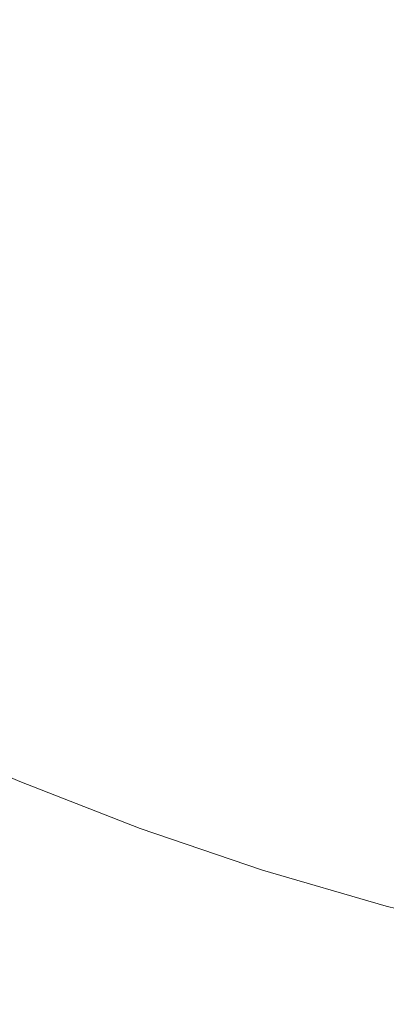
# Model space of a CAD drawing. Header units: centimetres. Extents: x -26 to 27.3, y -25.9 to -24.1.
# Tile 62 of 224: x -8.0323 to -7.9951, y -25.6596 to -25.5599. Entities that reach past the tile are written whole.
import ezdxf

# ---------------------------------------------------------------- set-up
doc = ezdxf.new("R2010")
doc.units = ezdxf.units.CM
doc.header["$LTSCALE"] = 2.54
doc.layers.add('Lucido design-1', color=7, linetype='Continuous')

# ---------------------------------------------------------------- blocks, each defined once
blk = doc.blocks.new('Gruppo-7-1')
at = {"color": 7, "linetype": 'Continuous', "lineweight": 9}
blk.add_3dface([(-25.917482, -24.159888, 1182.422727), (-25.917482, -25.759888, 1182.422727), (27.182518, -25.759888, 1182.422727), (27.182518, -24.159888, 1182.422727)], dxfattribs=at)
for points, invisible_edges in [([(-8.033666, -25.561124, 1181.649067), (-8.042333, -25.555864, 1181.649067), (-8.040749, -25.553378, 1181.651887), (-8.032192, -25.558571, 1181.651887)], 15), ([(-8.02211, -25.560877, 1181.654822), (-8.030778, -25.556122, 1181.654822), (-8.029426, -25.553781, 1181.657866), (-8.020862, -25.558479, 1181.657866)], 15), ([(-8.011013, -25.560466, 1181.661015), (-8.019673, -25.556195, 1181.661015), (-8.018529, -25.553998, 1181.664312), (-8.009966, -25.558221, 1181.664312)], 15), ([(-8.000345, -25.559938, 1181.667653), (-8.008993, -25.556133, 1181.667653), (-8.008078, -25.554171, 1181.671083), (-7.999517, -25.557938, 1181.671083)], 15), ([(-8.023416, -25.563385, 1181.651887), (-8.032192, -25.558571, 1181.651887), (-8.030778, -25.556122, 1181.654822), (-8.02211, -25.560877, 1181.654822)], 15), ([(-8.012101, -25.562799, 1181.657866), (-8.020862, -25.558479, 1181.657866), (-8.019673, -25.556195, 1181.661015), (-8.011013, -25.560466, 1181.661015)], 15), ([(-8.001227, -25.562066, 1181.664312), (-8.009966, -25.558221, 1181.664312), (-8.008993, -25.556133, 1181.667653), (-8.000345, -25.559938, 1181.667653)], 15), ([(-7.9908, -25.561328, 1181.671083), (-7.999517, -25.557938, 1181.671083), (-7.998744, -25.556071, 1181.674593), (-7.990109, -25.559429, 1181.674593)], 15), ([(-8.024777, -25.566, 1181.649067), (-8.033666, -25.561124, 1181.649067), (-8.032192, -25.558571, 1181.651887), (-8.023416, -25.563385, 1181.651887)], 15), ([(-8.013244, -25.565249, 1181.654822), (-8.02211, -25.560877, 1181.654822), (-8.020862, -25.558479, 1181.657866), (-8.012101, -25.562799, 1181.657866)], 15), ([(-8.002175, -25.564355, 1181.661015), (-8.011013, -25.560466, 1181.661015), (-8.009966, -25.558221, 1181.664312), (-8.001227, -25.562066, 1181.664312)], 15), ([(-7.99154, -25.563362, 1181.667653), (-8.000345, -25.559938, 1181.667653), (-7.999517, -25.557938, 1181.671083), (-7.9908, -25.561328, 1181.671083)], 15), ([(-8.00316, -25.566733, 1181.657866), (-8.012101, -25.562799, 1181.657866), (-8.011013, -25.560466, 1181.661015), (-8.002175, -25.564355, 1181.661015)], 15), ([(-7.992328, -25.565526, 1181.664312), (-8.001227, -25.562066, 1181.664312), (-8.000345, -25.559938, 1181.667653), (-7.99154, -25.563362, 1181.667653)], 15), ([(-8.026192, -25.568717, 1181.646368), (-8.035197, -25.563777, 1181.646368), (-8.033666, -25.561124, 1181.649067), (-8.024777, -25.566, 1181.649067)], 15), ([(-8.014439, -25.567812, 1181.651887), (-8.023416, -25.563385, 1181.651887), (-8.02211, -25.560877, 1181.654822), (-8.013244, -25.565249, 1181.654822)], 15), ([(-8.004195, -25.569231, 1181.654822), (-8.013244, -25.565249, 1181.654822), (-8.012101, -25.562799, 1181.657866), (-8.00316, -25.566733, 1181.657866)], 15), ([(-7.993176, -25.567854, 1181.661015), (-8.002175, -25.564355, 1181.661015), (-8.001227, -25.562066, 1181.664312), (-7.992328, -25.565526, 1181.664312)], 15), ([(-8.027657, -25.571533, 1181.643793), (-8.036784, -25.566525, 1181.643793), (-8.035197, -25.563777, 1181.646368), (-8.026192, -25.568717, 1181.646368)], 15), ([(-8.015685, -25.570484, 1181.649067), (-8.024777, -25.566, 1181.649067), (-8.023416, -25.563385, 1181.651887), (-8.014439, -25.567812, 1181.651887)], 15), ([(-7.994056, -25.570274, 1181.657866), (-8.00316, -25.566733, 1181.657866), (-8.002175, -25.564355, 1181.661015), (-7.993176, -25.567854, 1181.661015)], 15), ([(-8.005277, -25.571844, 1181.651887), (-8.014439, -25.567812, 1181.651887), (-8.013244, -25.565249, 1181.654822), (-8.004195, -25.569231, 1181.654822)], 15), ([(-8.029172, -25.574442, 1181.641348), (-8.038424, -25.569366, 1181.641348), (-8.036784, -25.566525, 1181.643793), (-8.027657, -25.571533, 1181.643793)], 15), ([(-8.016979, -25.57326, 1181.646368), (-8.026192, -25.568717, 1181.646368), (-8.024777, -25.566, 1181.649067), (-8.015685, -25.570484, 1181.649067)], 15), ([(-7.994981, -25.572814, 1181.654822), (-8.004195, -25.569231, 1181.654822), (-8.00316, -25.566733, 1181.657866), (-7.994056, -25.570274, 1181.657866)], 15), ([(-8.018321, -25.576137, 1181.643793), (-8.027657, -25.571533, 1181.643793), (-8.026192, -25.568717, 1181.646368), (-8.016979, -25.57326, 1181.646368)], 15), ([(-8.006405, -25.574567, 1181.649067), (-8.015685, -25.570484, 1181.649067), (-8.014439, -25.567812, 1181.651887), (-8.005277, -25.571844, 1181.651887)], 15), ([(-8.030732, -25.57744, 1181.639037), (-8.040114, -25.572293, 1181.639037), (-8.038424, -25.569366, 1181.641348), (-8.029172, -25.574442, 1181.641348)], 15), ([(-7.995948, -25.575471, 1181.651887), (-8.005277, -25.571844, 1181.651887), (-8.004195, -25.569231, 1181.654822), (-7.994981, -25.572814, 1181.654822)], 15), ([(-8.007577, -25.577397, 1181.646368), (-8.016979, -25.57326, 1181.646368), (-8.015685, -25.570484, 1181.649067), (-8.006405, -25.574567, 1181.649067)], 15), ([(-8.019707, -25.579109, 1181.641348), (-8.029172, -25.574442, 1181.641348), (-8.027657, -25.571533, 1181.643793), (-8.018321, -25.576137, 1181.643793)], 15), ([(-8.032337, -25.580522, 1181.636865), (-8.041852, -25.575302, 1181.636865), (-8.040114, -25.572293, 1181.639037), (-8.030732, -25.57744, 1181.639037)], 15), ([(-7.996956, -25.578242, 1181.649067), (-8.006405, -25.574567, 1181.649067), (-8.005277, -25.571844, 1181.651887), (-7.995948, -25.575471, 1181.651887)], 15), ([(-8.008792, -25.58033, 1181.643793), (-8.018321, -25.576137, 1181.643793), (-8.016979, -25.57326, 1181.646368), (-8.007577, -25.577397, 1181.646368)], 15), ([(-7.98647, -25.578689, 1181.651887), (-7.995948, -25.575471, 1181.651887), (-7.994981, -25.572814, 1181.654822), (-7.985619, -25.575992, 1181.654822)], 15), ([(-8.021135, -25.582173, 1181.639037), (-8.030732, -25.57744, 1181.639037), (-8.029172, -25.574442, 1181.641348), (-8.019707, -25.579109, 1181.641348)], 15), ([(-7.998004, -25.58112, 1181.646368), (-8.007577, -25.577397, 1181.646368), (-8.006405, -25.574567, 1181.649067), (-7.996956, -25.578242, 1181.649067)], 15), ([(-7.987356, -25.5815, 1181.649067), (-7.996956, -25.578242, 1181.649067), (-7.995948, -25.575471, 1181.651887), (-7.98647, -25.578689, 1181.651887)], 15), ([(-8.010047, -25.58336, 1181.641348), (-8.019707, -25.579109, 1181.641348), (-8.018321, -25.576137, 1181.643793), (-8.008792, -25.58033, 1181.643793)], 15), ([(-8.022604, -25.585322, 1181.636865), (-8.032337, -25.580522, 1181.636865), (-8.030732, -25.57744, 1181.639037), (-8.021135, -25.582173, 1181.639037)], 15), ([(-7.99909, -25.584103, 1181.643793), (-8.008792, -25.58033, 1181.643793), (-8.007577, -25.577397, 1181.646368), (-7.998004, -25.58112, 1181.646368)], 15), ([(-7.988277, -25.584422, 1181.646368), (-7.998004, -25.58112, 1181.646368), (-7.996956, -25.578242, 1181.649067), (-7.987356, -25.5815, 1181.649067)], 15), ([(-8.011341, -25.586482, 1181.639037), (-8.021135, -25.582173, 1181.639037), (-8.019707, -25.579109, 1181.641348), (-8.010047, -25.58336, 1181.641348)], 15), ([(-8.02411, -25.588552, 1181.634835), (-8.033983, -25.583684, 1181.634835), (-8.032337, -25.580522, 1181.636865), (-8.022604, -25.585322, 1181.636865)], 15), ([(-8.000211, -25.587185, 1181.641348), (-8.010047, -25.58336, 1181.641348), (-8.008792, -25.58033, 1181.643793), (-7.99909, -25.584103, 1181.643793)], 15), ([(-7.989232, -25.587449, 1181.643793), (-7.99909, -25.584103, 1181.643793), (-7.998004, -25.58112, 1181.646368), (-7.988277, -25.584422, 1181.646368)], 15), ([(-8.01267, -25.589693, 1181.636865), (-8.022604, -25.585322, 1181.636865), (-8.021135, -25.582173, 1181.639037), (-8.011341, -25.586482, 1181.639037)], 15), ([(-8.025652, -25.591858, 1181.632951), (-8.035667, -25.586919, 1181.632951), (-8.033983, -25.583684, 1181.634835), (-8.02411, -25.588552, 1181.634835)], 15), ([(-8.001367, -25.590361, 1181.639037), (-8.011341, -25.586482, 1181.639037), (-8.010047, -25.58336, 1181.641348), (-8.000211, -25.587185, 1181.641348)], 15), ([(-7.990218, -25.590577, 1181.641348), (-8.000211, -25.587185, 1181.641348), (-7.99909, -25.584103, 1181.643793), (-7.989232, -25.587449, 1181.643793)], 15), ([(-8.014034, -25.592986, 1181.634835), (-8.02411, -25.588552, 1181.634835), (-8.022604, -25.585322, 1181.636865), (-8.01267, -25.589693, 1181.636865)], 15), ([(-8.002556, -25.593626, 1181.636865), (-8.01267, -25.589693, 1181.636865), (-8.011341, -25.586482, 1181.639037), (-8.001367, -25.590361, 1181.639037)], 15), ([(-8.027226, -25.595235, 1181.631218), (-8.037387, -25.590224, 1181.631218), (-8.035667, -25.586919, 1181.632951), (-8.025652, -25.591858, 1181.632951)], 15), ([(-7.991234, -25.5938, 1181.639037), (-8.001367, -25.590361, 1181.639037), (-8.000211, -25.587185, 1181.641348), (-7.990218, -25.590577, 1181.641348)], 15), ([(-8.01543, -25.596356, 1181.632951), (-8.025652, -25.591858, 1181.632951), (-8.02411, -25.588552, 1181.634835), (-8.014034, -25.592986, 1181.634835)], 15), ([(-8.003775, -25.596975, 1181.634835), (-8.014034, -25.592986, 1181.634835), (-8.01267, -25.589693, 1181.636865), (-8.002556, -25.593626, 1181.636865)], 15), ([(-8.028831, -25.598676, 1181.629637), (-8.03914, -25.593591, 1181.629637), (-8.037387, -25.590224, 1181.631218), (-8.027226, -25.595235, 1181.631218)], 15), ([(-7.992279, -25.597115, 1181.636865), (-8.002556, -25.593626, 1181.636865), (-8.001367, -25.590361, 1181.639037), (-7.991234, -25.5938, 1181.639037)], 15), ([(-8.016856, -25.599798, 1181.631218), (-8.027226, -25.595235, 1181.631218), (-8.025652, -25.591858, 1181.632951), (-8.01543, -25.596356, 1181.632951)], 15), ([(-8.030463, -25.602176, 1181.628213), (-8.040924, -25.597017, 1181.628213), (-8.03914, -25.593591, 1181.629637), (-8.028831, -25.598676, 1181.629637)], 15), ([(-8.005022, -25.600403, 1181.632951), (-8.01543, -25.596356, 1181.632951), (-8.014034, -25.592986, 1181.634835), (-8.003775, -25.596975, 1181.634835)], 15), ([(-7.993351, -25.600514, 1181.634835), (-8.003775, -25.596975, 1181.634835), (-8.002556, -25.593626, 1181.636865), (-7.992279, -25.597115, 1181.636865)], 15), ([(-8.018309, -25.603305, 1181.629637), (-8.028831, -25.598676, 1181.629637), (-8.027226, -25.595235, 1181.631218), (-8.016856, -25.599798, 1181.631218)], 15), ([(-8.006297, -25.603904, 1181.631218), (-8.016856, -25.599798, 1181.631218), (-8.01543, -25.596356, 1181.632951), (-8.005022, -25.600403, 1181.632951)], 15), ([(-8.03212, -25.605729, 1181.626947), (-8.042734, -25.600495, 1181.626947), (-8.040924, -25.597017, 1181.628213), (-8.030463, -25.602176, 1181.628213)], 15), ([(-7.994448, -25.603993, 1181.632951), (-8.005022, -25.600403, 1181.632951), (-8.003775, -25.596975, 1181.634835), (-7.993351, -25.600514, 1181.634835)], 15), ([(-8.019787, -25.606873, 1181.628213), (-8.030463, -25.602176, 1181.628213), (-8.028831, -25.598676, 1181.629637), (-8.018309, -25.603305, 1181.629637)], 15), ([(-8.033799, -25.60933, 1181.625844), (-8.044568, -25.604018, 1181.625844), (-8.042734, -25.600495, 1181.626947), (-8.03212, -25.605729, 1181.626947)], 15), ([(-8.007595, -25.607472, 1181.629637), (-8.018309, -25.603305, 1181.629637), (-8.016856, -25.599798, 1181.631218), (-8.006297, -25.603904, 1181.631218)], 15), ([(-7.995568, -25.607546, 1181.631218), (-8.006297, -25.603904, 1181.631218), (-8.005022, -25.600403, 1181.632951), (-7.994448, -25.603993, 1181.632951)], 15), ([(-8.021287, -25.610495, 1181.626947), (-8.03212, -25.605729, 1181.626947), (-8.030463, -25.602176, 1181.628213), (-8.019787, -25.606873, 1181.628213)], 15), ([(-8.008916, -25.611101, 1181.628213), (-8.019787, -25.606873, 1181.628213), (-8.018309, -25.603305, 1181.629637), (-8.007595, -25.607472, 1181.629637)], 15), ([(-7.99671, -25.611167, 1181.629637), (-8.007595, -25.607472, 1181.629637), (-8.006297, -25.603904, 1181.631218), (-7.995568, -25.607546, 1181.631218)], 15), ([(-7.984691, -25.610716, 1181.631218), (-7.995568, -25.607546, 1181.631218), (-7.994448, -25.603993, 1181.632951), (-7.983727, -25.607118, 1181.632951)], 15), ([(-8.022807, -25.614166, 1181.625844), (-8.033799, -25.60933, 1181.625844), (-8.03212, -25.605729, 1181.626947), (-8.021287, -25.610495, 1181.626947)], 15), ([(-8.010257, -25.614785, 1181.626947), (-8.021287, -25.610495, 1181.626947), (-8.019787, -25.606873, 1181.628213), (-8.008916, -25.611101, 1181.628213)], 15), ([(-7.997871, -25.61485, 1181.628213), (-8.008916, -25.611101, 1181.628213), (-8.007595, -25.607472, 1181.629637), (-7.99671, -25.611167, 1181.629637)], 15), ([(-7.985674, -25.614383, 1181.629637), (-7.99671, -25.611167, 1181.629637), (-7.995568, -25.607546, 1181.631218), (-7.984691, -25.610716, 1181.631218)], 15), ([(-8.024345, -25.617878, 1181.624904), (-8.035497, -25.612971, 1181.624904), (-8.033799, -25.60933, 1181.625844), (-8.022807, -25.614166, 1181.625844)], 15), ([(-8.011616, -25.618518, 1181.625844), (-8.022807, -25.614166, 1181.625844), (-8.021287, -25.610495, 1181.626947), (-8.010257, -25.614785, 1181.626947)], 15), ([(-7.99905, -25.618589, 1181.626947), (-8.010257, -25.614785, 1181.626947), (-8.008916, -25.611101, 1181.628213), (-7.997871, -25.61485, 1181.628213)], 15), ([(-7.986673, -25.618114, 1181.628213), (-7.997871, -25.61485, 1181.628213), (-7.99671, -25.611167, 1181.629637), (-7.985674, -25.614383, 1181.629637)], 15), ([(-8.025898, -25.621627, 1181.624131), (-8.037212, -25.616649, 1181.624131), (-8.035497, -25.612971, 1181.624904), (-8.024345, -25.617878, 1181.624904)], 15), ([(-8.01299, -25.622294, 1181.624904), (-8.024345, -25.617878, 1181.624904), (-8.022807, -25.614166, 1181.625844), (-8.011616, -25.618518, 1181.625844)], 15), ([(-8.000245, -25.622378, 1181.625844), (-8.011616, -25.618518, 1181.625844), (-8.010257, -25.614785, 1181.626947), (-7.99905, -25.618589, 1181.626947)], 15), ([(-7.987688, -25.621901, 1181.626947), (-7.99905, -25.618589, 1181.626947), (-7.997871, -25.61485, 1181.628213), (-7.986673, -25.618114, 1181.628213)], 15), ([(-8.027463, -25.625405, 1181.623525), (-8.03894, -25.620355, 1181.623525), (-8.037212, -25.616649, 1181.624131), (-8.025898, -25.621627, 1181.624131)], 15), ([(-8.014378, -25.626107, 1181.624131), (-8.025898, -25.621627, 1181.624131), (-8.024345, -25.617878, 1181.624904), (-8.01299, -25.622294, 1181.624904)], 15), ([(-8.001453, -25.62621, 1181.624904), (-8.01299, -25.622294, 1181.624904), (-8.011616, -25.618518, 1181.625844), (-8.000245, -25.622378, 1181.625844)], 15), ([(-7.988716, -25.625738, 1181.625844), (-8.000245, -25.622378, 1181.625844), (-7.99905, -25.618589, 1181.626947), (-7.987688, -25.621901, 1181.626947)], 15), ([(-8.029037, -25.629206, 1181.623088), (-8.040678, -25.624084, 1181.623088), (-8.03894, -25.620355, 1181.623525), (-8.027463, -25.625405, 1181.623525)], 15), ([(-8.015776, -25.629949, 1181.623525), (-8.027463, -25.625405, 1181.623525), (-8.025898, -25.621627, 1181.624131), (-8.014378, -25.626107, 1181.624131)], 15), ([(-8.002673, -25.63008, 1181.624131), (-8.014378, -25.626107, 1181.624131), (-8.01299, -25.622294, 1181.624904), (-8.001453, -25.62621, 1181.624904)], 15), ([(-7.989756, -25.62962, 1181.624904), (-8.001453, -25.62621, 1181.624904), (-8.000245, -25.622378, 1181.625844), (-7.988716, -25.625738, 1181.625844)], 15), ([(-8.030619, -25.633024, 1181.622822), (-8.042425, -25.627829, 1181.622822), (-8.040678, -25.624084, 1181.623088), (-8.029037, -25.629206, 1181.623088)], 15), ([(-8.017184, -25.633816, 1181.623088), (-8.029037, -25.629206, 1181.623088), (-8.027463, -25.625405, 1181.623525), (-8.015776, -25.629949, 1181.623525)], 15), ([(-8.003903, -25.63398, 1181.623525), (-8.015776, -25.629949, 1181.623525), (-8.014378, -25.626107, 1181.624131), (-8.002673, -25.63008, 1181.624131)], 15), ([(-7.990807, -25.633539, 1181.624131), (-8.002673, -25.63008, 1181.624131), (-8.001453, -25.62621, 1181.624904), (-7.989756, -25.62962, 1181.624904)], 15), ([(-8.032287, -25.637052, 1181.622727), (-8.044268, -25.63178, 1181.622727), (-8.042425, -25.627829, 1181.622822), (-8.030619, -25.633024, 1181.622822)], 14), ([(-8.018597, -25.637699, 1181.622822), (-8.030619, -25.633024, 1181.622822), (-8.029037, -25.629206, 1181.623088), (-8.017184, -25.633816, 1181.623088)], 15), ([(-8.00514, -25.637904, 1181.623088), (-8.017184, -25.633816, 1181.623088), (-8.015776, -25.629949, 1181.623525), (-8.003903, -25.63398, 1181.623525)], 15), ([(-7.991865, -25.637489, 1181.623525), (-8.003903, -25.63398, 1181.623525), (-8.002673, -25.63008, 1181.624131), (-7.990807, -25.633539, 1181.624131)], 15), ([(-8.020088, -25.641796, 1181.622727), (-8.032287, -25.637052, 1181.622727), (-8.030619, -25.633024, 1181.622822), (-8.018597, -25.637699, 1181.622822)], 14), ([(-8.006383, -25.641845, 1181.622822), (-8.018597, -25.637699, 1181.622822), (-8.017184, -25.633816, 1181.623088), (-8.00514, -25.637904, 1181.623088)], 15), ([(-7.99293, -25.641463, 1181.623088), (-8.00514, -25.637904, 1181.623088), (-8.003903, -25.63398, 1181.623525), (-7.991865, -25.637489, 1181.623525)], 15), ([(-25.917482, -25.759888, 1181.622727), (-8.032287, -25.637052, 1181.622727), (-8.020088, -25.641796, 1181.622727)], 9), ([(-8.007694, -25.646003, 1181.622727), (-8.020088, -25.641796, 1181.622727), (-8.018597, -25.637699, 1181.622822), (-8.006383, -25.641845, 1181.622822)], 14), ([(-7.993999, -25.645454, 1181.622822), (-8.006383, -25.641845, 1181.622822), (-8.00514, -25.637904, 1181.623088), (-7.99293, -25.641463, 1181.623088)], 15), ([(-8.020088, -25.641796, 1181.622727), (-8.007694, -25.646003, 1181.622727), (-25.917482, -25.759888, 1181.622727)], 10), ([(-7.995128, -25.649666, 1181.622727), (-8.007694, -25.646003, 1181.622727), (-8.006383, -25.641845, 1181.622822), (-7.993999, -25.645454, 1181.622822)], 14), ([(-25.917482, -25.759888, 1181.622727), (-8.007694, -25.646003, 1181.622727), (-7.995128, -25.649666, 1181.622727)], 9), ([(-7.995128, -25.649666, 1181.622727), (-7.982414, -25.652777, 1181.622727), (-25.917482, -25.759888, 1181.622727)], 10), ([(-7.982414, -25.652777, 1181.622727), (-7.969577, -25.65533, 1181.622727), (-25.917482, -25.759888, 1181.622727)], 10), ([(-25.917482, -25.759888, 1181.622727), (-7.969577, -25.65533, 1181.622727), (-7.95664, -25.657321, 1181.622727)], 9), ([(-7.95664, -25.657321, 1181.622727), (-7.943629, -25.658746, 1181.622727), (-25.917482, -25.759888, 1181.622727)], 10), ([(-7.943629, -25.658746, 1181.622727), (-7.930568, -25.659602, 1181.622727), (-25.917482, -25.759888, 1181.622727)], 10)]:
    blk.add_3dface(points, dxfattribs=dict(at, invisible_edges=invisible_edges))

msp = doc.modelspace()

# ---------------------------------------------------------------- block references
at = {"layer": 'Lucido design-1', "color": 7}
msp.add_blockref('Gruppo-7-1', (0, 0), dxfattribs=at)

doc.saveas('drawing.dxf')
